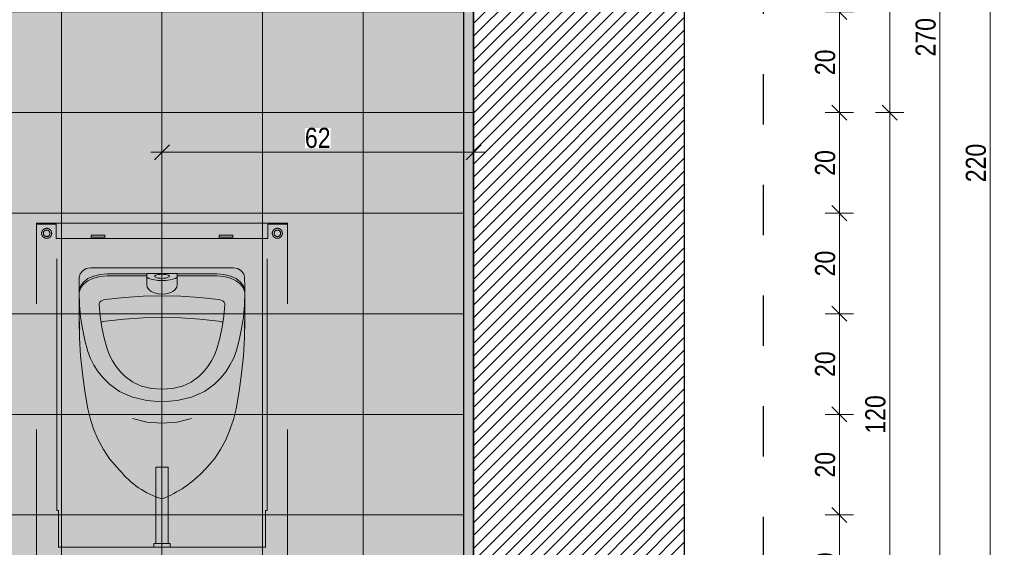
# Model space of a CAD drawing. Header units: millimetres. Extents: x -19885 to 4386, y -353 to 3827.
# Tile 54 of 59: x 2427 to 4386, y 736 to 1785. Entities that reach past the tile are written whole.
import ezdxf

# ---------------------------------------------------------------- set-up
doc = ezdxf.new("R2010")
doc.units = ezdxf.units.MM
doc.header["$MEASUREMENT"] = 0
for name, pattern in [('Dashed_line', [750, 500, -250]), ('Przerywana', [96, 48, -48]), ('Przerywana długa', [220, 100, -120]), ('Wipeout_Contour', [1000, 0, -1000])]:
    doc.linetypes.add(name, pattern=pattern)
for name, color, linetype, lineweight in [('0_Nr_pióra__1', 7, 'Continuous', 13), ('0_Nr_pióra__101', 252, 'Continuous', 5), ('0_Nr_pióra__21', 7, 'Continuous', 25), ('0_Nr_pióra__41', 7, 'Continuous', 15), ('0_Nr_pióra__98', 154, 'Continuous', 13), ('KR_INW_Nr_pióra__101', 252, 'Continuous', 5), ('KR_INW_Nr_pióra__21', 7, 'Continuous', 25), ('PRZEBUDOWA_W_KAN_Nr_pióra__1', 7, 'Continuous', 13)]:
    doc.layers.add(name, color=color, linetype=linetype, lineweight=lineweight)
for name, color, linetype, lineweight, true_color in [('0_Nr_pióra__102', 7, 'Continuous', 5, 0xcccccc), ('0_Nr_pióra__181', 7, 'Continuous', 0, 0xe8e8e8), ('0_Nr_pióra__61', 7, 'Continuous', 13, 0x6a6a6a), ('KR_INW_Nr_pióra__28', 7, 'Continuous', 25, 0xa80f02), ('PRZBUDOWA_W_KAN_OPIS_Nr_pióra__20', 7, 'Continuous', 13, 0xb00000), ('PRZEBUDOWA_NISKIE_GK_Nr_pióra__87', 7, 'Continuous', 13, 0x6a6a6a)]:
    doc.layers.add(name, color=color, linetype=linetype, lineweight=lineweight, true_color=true_color)
doc.layers.add('PRZBUDOWA_W_KAN_OPIS', color=7, linetype='Continuous')
doc.styles.add('GENERATED_STYLE_2', font='txt')
doc.dimstyles.new('GENERATED_STYLE__1', dxfattribs={"dimtxt": 40, "dimasz": 28.5, "dimexe": 0.18, "dimexo": 0, "dimgap": 0.09, "dimtad": 1, "dimdec": 0, "dimlfac": 0.1, "dimzin": 0, "dimdsep": 46, "dimtxsty": 'GENERATED_STYLE_2', "dimblk": 'ARROWHEAD_6', "dimblk1": 'ARROWHEAD_6', "dimblk2": 'ARROWHEAD_6', "dimcen": 0.09, "dimclrd": 256, "dimclre": 256, "dimclrt": 256, "dimadec": 1, "dimazin": 0, "dimtfac": 1, "dimtdec": 4, "dimtmove": 0, "dimatfit": 3, "dimfxl": 0, "dimtolj": 1, "dimtzin": 0, "dimarcsym": 0})
doc.dimstyles.new('GENERATED_STYLE__2', dxfattribs={"dimtxt": 40, "dimasz": 28.5, "dimexe": 0.18, "dimexo": 0, "dimgap": 0.09, "dimtad": 1, "dimtih": 1, "dimtoh": 1, "dimdec": 0, "dimlfac": 0.1, "dimzin": 0, "dimdsep": 46, "dimtxsty": 'GENERATED_STYLE_2', "dimblk": 'ARROWHEAD_6', "dimblk1": 'ARROWHEAD_6', "dimblk2": 'ARROWHEAD_6', "dimcen": 0.09, "dimclrd": 256, "dimclre": 256, "dimclrt": 256, "dimadec": 1, "dimazin": 0, "dimtfac": 1, "dimtdec": 4, "dimtmove": 0, "dimatfit": 3, "dimfxl": 0, "dimtolj": 1, "dimtzin": 0, "dimarcsym": 0})

# ---------------------------------------------------------------- blocks, each defined once
blk = doc.blocks.new('*D18')
at = {"layer": 'PRZBUDOWA_W_KAN_OPIS_Nr_pióra__20', "linetype": 'Continuous'}
for p, q in [((4143.1, 1615), (4173.1, 1585)), ((4186.2, 1600), (4129.9, 1600)), ((4158.1, 400), (4158.1, 1600)), ((4143.1, 415), (4173.1, 385)), ((4186.2, 400), (4129.9, 400))]:
    blk.add_line(p, q, dxfattribs=at)
at = {"color": 254, "linetype": 'Wipeout_Contour', "lineweight": 0, "ltscale": 16998.295644}
blk.add_wipeout([(4150.1, 961.6), (4150.1, 1038.4), (4110.1, 1038.4), (4110.1, 961.6)], dxfattribs=at).dxf.layer = 'PRZBUDOWA_W_KAN_OPIS'
at = {"layer": 'PRZBUDOWA_W_KAN_OPIS_Nr_pióra__20', "insert": (4150.1, 961.6), "char_height": 40, "attachment_point": 7, "rotation": 90, "style": 'GENERATED_STYLE_2'}
blk.add_mtext('\\A1;{\\fArial Narrow|b0|i0|c238|p34;120}', dxfattribs=at)
blk = doc.blocks.new('ARROWHEAD_6')
at = {"color": 0, "linetype": 'Continuous', "lineweight": 0}
for p, q in [((0, 0), (-1, 0)), ((-0.5, -0.5), (0.5, 0.5))]:
    blk.add_line(p, q, dxfattribs=at)
blk = doc.blocks.new('*D19')
at = {"layer": 'PRZBUDOWA_W_KAN_OPIS_Nr_pióra__20', "linetype": 'Continuous'}
for p, q in [((4143.1, 2415), (4173.1, 2385)), ((4186.2, 2400), (4129.9, 2400)), ((4158.1, 1600), (4158.1, 2400)), ((4143.1, 1615), (4173.1, 1585)), ((4186.2, 1600), (4129.9, 1600))]:
    blk.add_line(p, q, dxfattribs=at)
at = {"color": 254, "linetype": 'Wipeout_Contour', "lineweight": 0, "ltscale": 18355.62722}
blk.add_wipeout([(4150.1, 1974.4), (4150.1, 2025.6), (4110.1, 2025.6), (4110.1, 1974.4)], dxfattribs=at).dxf.layer = 'PRZBUDOWA_W_KAN_OPIS'
at = {"layer": 'PRZBUDOWA_W_KAN_OPIS_Nr_pióra__20', "insert": (4150.1, 1974.4), "char_height": 40, "attachment_point": 7, "rotation": 90, "style": 'GENERATED_STYLE_2'}
blk.add_mtext('\\A1;{\\fArial Narrow|b0|i0|c238|p34;80}', dxfattribs=at)
blk = doc.blocks.new('*D24')
at = {"layer": 'PRZBUDOWA_W_KAN_OPIS_Nr_pióra__20', "linetype": 'Continuous'}
for p, q in [((4043.1, 815), (4073.1, 785)), ((4086.2, 800), (4029.9, 800)), ((4058.1, 600), (4058.1, 800)), ((4043.1, 615), (4073.1, 585)), ((4086.2, 600), (4029.9, 600)), ((4058.1, 400), (4058.1, 600))]:
    blk.add_line(p, q, dxfattribs=at)
at = {"color": 254, "linetype": 'Wipeout_Contour', "lineweight": 0, "ltscale": 16361.957313}
blk.add_wipeout([(4050.1, 674.4), (4050.1, 725.6), (4010.1, 725.6), (4010.1, 674.4)], dxfattribs=at).dxf.layer = 'PRZBUDOWA_W_KAN_OPIS'
at = {"layer": 'PRZBUDOWA_W_KAN_OPIS_Nr_pióra__20', "insert": (4050.1, 674.4), "char_height": 40, "attachment_point": 7, "rotation": 90, "style": 'GENERATED_STYLE_2'}
blk.add_mtext('\\A1;{\\fArial Narrow|b0|i0|c238|p34;20}', dxfattribs=at)
blk = doc.blocks.new('*D25')
at = {"layer": 'PRZBUDOWA_W_KAN_OPIS_Nr_pióra__20', "linetype": 'Continuous'}
for p, q in [((4086.2, 1000), (4029.9, 1000)), ((4043.1, 1015), (4073.1, 985)), ((4058.1, 800), (4058.1, 1000)), ((4043.1, 815), (4073.1, 785)), ((4086.2, 800), (4029.9, 800))]:
    blk.add_line(p, q, dxfattribs=at)
at = {"color": 254, "linetype": 'Wipeout_Contour', "lineweight": 0, "ltscale": 16517.673579}
blk.add_wipeout([(4050.1, 874.4), (4050.1, 925.6), (4010.1, 925.6), (4010.1, 874.4)], dxfattribs=at).dxf.layer = 'PRZBUDOWA_W_KAN_OPIS'
at = {"layer": 'PRZBUDOWA_W_KAN_OPIS_Nr_pióra__20', "insert": (4050.1, 874.4), "char_height": 40, "attachment_point": 7, "rotation": 90, "style": 'GENERATED_STYLE_2'}
blk.add_mtext('\\A1;{\\fArial Narrow|b0|i0|c238|p34;20}', dxfattribs=at)
blk = doc.blocks.new('*D26')
at = {"layer": 'PRZBUDOWA_W_KAN_OPIS_Nr_pióra__20', "linetype": 'Continuous'}
for p, q in [((4043.1, 1215), (4073.1, 1185)), ((4086.2, 1200), (4029.9, 1200)), ((4058.1, 1000), (4058.1, 1200)), ((4086.2, 1000), (4029.9, 1000)), ((4043.1, 1015), (4073.1, 985))]:
    blk.add_line(p, q, dxfattribs=at)
at = {"color": 254, "linetype": 'Wipeout_Contour', "lineweight": 0, "ltscale": 16710.278906}
blk.add_wipeout([(4050.1, 1074.4), (4050.1, 1125.6), (4010.1, 1125.6), (4010.1, 1074.4)], dxfattribs=at).dxf.layer = 'PRZBUDOWA_W_KAN_OPIS'
at = {"layer": 'PRZBUDOWA_W_KAN_OPIS_Nr_pióra__20', "insert": (4050.1, 1074.4), "char_height": 40, "attachment_point": 7, "rotation": 90, "style": 'GENERATED_STYLE_2'}
blk.add_mtext('\\A1;{\\fArial Narrow|b0|i0|c238|p34;20}', dxfattribs=at)
blk = doc.blocks.new('*D27')
at = {"layer": 'PRZBUDOWA_W_KAN_OPIS_Nr_pióra__20', "linetype": 'Continuous'}
for p, q in [((4043.1, 1415), (4073.1, 1385)), ((4086.2, 1400), (4029.9, 1400)), ((4058.1, 1200), (4058.1, 1400)), ((4043.1, 1215), (4073.1, 1185)), ((4086.2, 1200), (4029.9, 1200))]:
    blk.add_line(p, q, dxfattribs=at)
at = {"color": 254, "linetype": 'Wipeout_Contour', "lineweight": 0, "ltscale": 16938.515031}
blk.add_wipeout([(4050.1, 1274.4), (4050.1, 1325.6), (4010.1, 1325.6), (4010.1, 1274.4)], dxfattribs=at).dxf.layer = 'PRZBUDOWA_W_KAN_OPIS'
at = {"layer": 'PRZBUDOWA_W_KAN_OPIS_Nr_pióra__20', "insert": (4050.1, 1274.4), "char_height": 40, "attachment_point": 7, "rotation": 90, "style": 'GENERATED_STYLE_2'}
blk.add_mtext('\\A1;{\\fArial Narrow|b0|i0|c238|p34;20}', dxfattribs=at)
blk = doc.blocks.new('*D28')
at = {"layer": 'PRZBUDOWA_W_KAN_OPIS_Nr_pióra__20', "linetype": 'Continuous'}
for p, q in [((4043.1, 1615), (4073.1, 1585)), ((4086.2, 1600), (4029.9, 1600)), ((4058.1, 1400), (4058.1, 1600)), ((4043.1, 1415), (4073.1, 1385)), ((4086.2, 1400), (4029.9, 1400))]:
    blk.add_line(p, q, dxfattribs=at)
at = {"color": 254, "linetype": 'Wipeout_Contour', "lineweight": 0, "ltscale": 17200.963753}
blk.add_wipeout([(4050.1, 1474.4), (4050.1, 1525.6), (4010.1, 1525.6), (4010.1, 1474.4)], dxfattribs=at).dxf.layer = 'PRZBUDOWA_W_KAN_OPIS'
at = {"layer": 'PRZBUDOWA_W_KAN_OPIS_Nr_pióra__20', "insert": (4050.1, 1474.4), "char_height": 40, "attachment_point": 7, "rotation": 90, "style": 'GENERATED_STYLE_2'}
blk.add_mtext('\\A1;{\\fArial Narrow|b0|i0|c238|p34;20}', dxfattribs=at)
blk = doc.blocks.new('*D29')
at = {"layer": 'PRZBUDOWA_W_KAN_OPIS_Nr_pióra__20', "linetype": 'Continuous'}
for p, q in [((4043.1, 1815), (4073.1, 1785)), ((4086.2, 1800), (4029.9, 1800)), ((4058.1, 1600), (4058.1, 1800)), ((4043.1, 1615), (4073.1, 1585)), ((4086.2, 1600), (4029.9, 1600))]:
    blk.add_line(p, q, dxfattribs=at)
at = {"color": 254, "linetype": 'Wipeout_Contour', "lineweight": 0, "ltscale": 17496.085596}
blk.add_wipeout([(4050.1, 1674.4), (4050.1, 1725.6), (4010.1, 1725.6), (4010.1, 1674.4)], dxfattribs=at).dxf.layer = 'PRZBUDOWA_W_KAN_OPIS'
at = {"layer": 'PRZBUDOWA_W_KAN_OPIS_Nr_pióra__20', "insert": (4050.1, 1674.4), "char_height": 40, "attachment_point": 7, "rotation": 90, "style": 'GENERATED_STYLE_2'}
blk.add_mtext('\\A1;{\\fArial Narrow|b0|i0|c238|p34;20}', dxfattribs=at)
blk = doc.blocks.new('*D36')
at = {"layer": 'PRZBUDOWA_W_KAN_OPIS_Nr_pióra__20', "linetype": 'Continuous'}
for p, q in [((4258.1, 3100), (4258.1, 3122.5)), ((4286.2, 3100), (4229.9, 3100)), ((4273.1, 3085), (4243.1, 3115)), ((4258.1, 400), (4258.1, 3100)), ((4243.1, 415), (4273.1, 385)), ((4286.2, 400), (4229.9, 400)), ((4258.1, 377.5), (4258.1, 400))]:
    blk.add_line(p, q, dxfattribs=at)
at = {"color": 254, "linetype": 'Wipeout_Contour', "lineweight": 0, "ltscale": 18311.652079}
blk.add_wipeout([(4250.1, 1711.6), (4250.1, 1788.4), (4210.1, 1788.4), (4210.1, 1711.6)], dxfattribs=at).dxf.layer = 'PRZBUDOWA_W_KAN_OPIS'
at = {"layer": 'PRZBUDOWA_W_KAN_OPIS_Nr_pióra__20', "insert": (4250.1, 1711.6), "char_height": 40, "attachment_point": 7, "rotation": 90, "style": 'GENERATED_STYLE_2'}
blk.add_mtext('\\A1;{\\fArial Narrow|b0|i0|c238|p34;270}', dxfattribs=at)
blk = doc.blocks.new('*D51')
at = {"layer": 'PRZBUDOWA_W_KAN_OPIS_Nr_pióra__20', "linetype": 'Continuous'}
for p, q in [((2710.1, 1493.1), (2710.1, 1549.3)), ((3330.1, 1493.1), (3330.1, 1549.3)), ((2725.1, 1536.2), (2695.1, 1506.2)), ((3315.1, 1506.2), (3345.1, 1536.2)), ((2687.6, 1521.2), (2710.1, 1521.2)), ((2710.1, 1521.2), (3330.1, 1521.2)), ((3330.1, 1521.2), (3352.6, 1521.2))]:
    blk.add_line(p, q, dxfattribs=at)
at = {"color": 254, "linetype": 'Wipeout_Contour', "lineweight": 0, "ltscale": 13577.276458}
blk.add_wipeout([(2994.5, 1529.2), (3045.7, 1529.2), (3045.7, 1569.2), (2994.5, 1569.2)], dxfattribs=at).dxf.layer = 'PRZBUDOWA_W_KAN_OPIS'
at = {"layer": 'PRZBUDOWA_W_KAN_OPIS_Nr_pióra__20', "insert": (2994.5, 1529.2), "char_height": 40, "attachment_point": 7, "style": 'GENERATED_STYLE_2'}
blk.add_mtext('\\A1;{\\fArial Narrow|b0|i0|c238|p34;62}', dxfattribs=at)
blk = doc.blocks.new('*D52')
at = {"layer": 'PRZBUDOWA_W_KAN_OPIS_Nr_pióra__20', "linetype": 'Continuous'}
for p, q in [((4343.1, 2615), (4373.1, 2585)), ((4386.2, 2600), (4329.9, 2600)), ((4358.1, 400), (4358.1, 2600)), ((4343.1, 415), (4373.1, 385)), ((4386.2, 400), (4329.9, 400)), ((4358.1, 377.5), (4358.1, 400))]:
    blk.add_line(p, q, dxfattribs=at)
at = {"color": 254, "linetype": 'Wipeout_Contour', "lineweight": 0, "ltscale": 18330.671999}
blk.add_wipeout([(4350.1, 1461.6), (4350.1, 1538.4), (4310.1, 1538.4), (4310.1, 1461.6)], dxfattribs=at).dxf.layer = 'PRZBUDOWA_W_KAN_OPIS'
at = {"layer": 'PRZBUDOWA_W_KAN_OPIS_Nr_pióra__20', "insert": (4350.1, 1461.6), "char_height": 40, "attachment_point": 7, "rotation": 90, "style": 'GENERATED_STYLE_2'}
blk.add_mtext('\\A1;{\\fArial Narrow|b0|i0|c238|p34;220}', dxfattribs=at)
blk = doc.blocks.new('*D64')
at = {"layer": 'PRZBUDOWA_W_KAN_OPIS_Nr_pióra__20', "linetype": 'Continuous'}
for p, q in [((3125.1, -114.8), (3095.1, -144.8)), ((3110.1, -158), (3110.1, -101.7)), ((3295.1, -144.8), (3325.1, -114.8)), ((3310.1, -158), (3310.1, -101.7)), ((3110.1, -129.8), (3310.1, -129.8)), ((3310.1, -129.8), (3332.6, -129.8))]:
    blk.add_line(p, q, dxfattribs=at)
at = {"color": 254, "linetype": 'Wipeout_Contour', "lineweight": 0, "ltscale": 12847.120199}
blk.add_wipeout([(3184.5, -121.8), (3235.7, -121.8), (3235.7, -81.8), (3184.5, -81.8)], dxfattribs=at).dxf.layer = 'PRZBUDOWA_W_KAN_OPIS'
at = {"layer": 'PRZBUDOWA_W_KAN_OPIS_Nr_pióra__20', "insert": (3184.5, -121.8), "char_height": 40, "attachment_point": 7, "style": 'GENERATED_STYLE_2'}
blk.add_mtext('\\A1;{\\fArial Narrow|b0|i0|c238|p34;20}', dxfattribs=at)
blk = doc.blocks.new('*D65')
at = {"layer": 'PRZBUDOWA_W_KAN_OPIS_Nr_pióra__20', "linetype": 'Continuous'}
for p, q in [((1125.1, -214.8), (1095.1, -244.8)), ((1110.1, -258), (1110.1, -201.7)), ((3295.1, -244.8), (3325.1, -214.8)), ((3310.1, -258), (3310.1, -201.7)), ((1087.6, -229.8), (1110.1, -229.8)), ((1110.1, -229.8), (3310.1, -229.8)), ((3310.1, -229.8), (3332.6, -229.8))]:
    blk.add_line(p, q, dxfattribs=at)
at = {"color": 254, "linetype": 'Wipeout_Contour', "lineweight": 0, "ltscale": 8877.571601}
blk.add_wipeout([(2171.7, -221.8), (2248.5, -221.8), (2248.5, -181.8), (2171.7, -181.8)], dxfattribs=at).dxf.layer = 'PRZBUDOWA_W_KAN_OPIS'
at = {"layer": 'PRZBUDOWA_W_KAN_OPIS_Nr_pióra__20', "insert": (2171.7, -221.8), "char_height": 40, "attachment_point": 7, "style": 'GENERATED_STYLE_2'}
blk.add_mtext('\\A1;{\\fArial Narrow|b0|i0|c238|p34;220}', dxfattribs=at)

msp = doc.modelspace()

# ---------------------------------------------------------------- hatches: boundary and pattern name
at = {"layer": '0_Nr_pióra__102', "linetype": 'Continuous', "lineweight": 0, "true_color": 0x333333}
for points in [[(2310.1, 1600), (2510.1, 1600), (2510.1, 1400), (2310.1, 1400)], [(2510.1, 1600), (2710.1, 1600), (2710.1, 1400), (2510.1, 1400)], [(2710.1, 1600), (2910.1, 1600), (2910.1, 1400), (2710.1, 1400)], [(2910.1, 1600), (3110.1, 1600), (3110.1, 1400), (2910.1, 1400)], [(3110.1, 1600), (3310.1, 1600), (3310.1, 1400), (3110.1, 1400)], [(2310.1, 1400), (2510.1, 1400), (2510.1, 1200), (2310.1, 1200)], [(2510.1, 1400), (2710.1, 1400), (2710.1, 1200), (2510.1, 1200)], [(2710.1, 1400), (2910.1, 1400), (2910.1, 1200), (2710.1, 1200)], [(2910.1, 1400), (3110.1, 1400), (3110.1, 1200), (2910.1, 1200)], [(3110.1, 1400), (3310.1, 1400), (3310.1, 1200), (3110.1, 1200)], [(2310.1, 1200), (2510.1, 1200), (2510.1, 1000), (2310.1, 1000)], [(2510.1, 1200), (2710.1, 1200), (2710.1, 1000), (2510.1, 1000)], [(2710.1, 1200), (2910.1, 1200), (2910.1, 1000), (2710.1, 1000)], [(2910.1, 1200), (3110.1, 1200), (3110.1, 1000), (2910.1, 1000)], [(3110.1, 1200), (3310.1, 1200), (3310.1, 1000), (3110.1, 1000)], [(2310.1, 1000), (2510.1, 1000), (2510.1, 800), (2310.1, 800)], [(2510.1, 1000), (2710.1, 1000), (2710.1, 800), (2510.1, 800)], [(2710.1, 1000), (2910.1, 1000), (2910.1, 800), (2710.1, 800)], [(2910.1, 1000), (3110.1, 1000), (3110.1, 800), (2910.1, 800)], [(3110.1, 1000), (3310.1, 1000), (3310.1, 800), (3110.1, 800)], [(2310.1, 800), (2510.1, 800), (2510.1, 600), (2310.1, 600)], [(2510.1, 800), (2710.1, 800), (2710.1, 600), (2510.1, 600)], [(2710.1, 800), (2910.1, 800), (2910.1, 600), (2710.1, 600)], [(2910.1, 800), (3110.1, 800), (3110.1, 600), (2910.1, 600)], [(3110.1, 800), (3310.1, 800), (3310.1, 600), (3110.1, 600)]]:
    msp.add_hatch(color=250, dxfattribs=at).paths.add_polyline_path(points)
at = {"layer": '0_Nr_pióra__181', "linetype": 'Continuous', "lineweight": 0, "true_color": 0xf9f9f9}
for points in [[(2310.1, 1800), (2510.1, 1800), (2510.1, 1600), (2310.1, 1600)], [(2510.1, 1800), (2710.1, 1800), (2710.1, 1600), (2510.1, 1600)], [(2710.1, 1800), (2910.1, 1800), (2910.1, 1600), (2710.1, 1600)], [(2910.1, 1800), (3110.1, 1800), (3110.1, 1600), (2910.1, 1600)], [(3110.1, 1800), (3310.1, 1800), (3310.1, 1600), (3110.1, 1600)], [(2545.1, 1246.3), (2545.1, 1242), (2545.1, 1199.2), (2545.1, 1191.6), (2545.1, 1187.3), (2546, 1151.9), (2548.2, 1116.5), (2551.7, 1081.3), (2556.6, 1046.2), (2562.8, 1011.3), (2567.9, 990.1), (2574.8, 969.4), (2583.3, 949.4), (2593.6, 930.1), (2605.4, 911.8), (2625.8, 889.1, 0.150001), (2710.1, 831.8, 0.110977), (2794.4, 889.1), (2814.8, 911.8), (2826.6, 930.1), (2836.9, 949.4), (2845.4, 969.4), (2852.3, 990.1), (2857.4, 1011.3), (2863.6, 1046.2), (2868.5, 1081.3), (2872, 1116.5), (2874.2, 1151.9), (2875.1, 1187.3), (2875.1, 1191.6), (2875.1, 1199.2), (2875.1, 1242), (2875.1, 1246.3), (2875, 1253.1), (2874.6, 1272.7), (2873.5, 1276.6), (2872.7, 1279.5), (2867.9, 1285.7), (2860.7, 1289.9), (2852.3, 1291.4), (2567.9, 1291.4), (2559.5, 1289.9), (2552.4, 1285.7), (2547.5, 1279.5), (2546.7, 1276.6), (2545.6, 1272.7), (2545.2, 1253.1)]]:
    msp.add_hatch(color=7, dxfattribs=at).paths.add_polyline_path(points)
at = {"layer": '0_Nr_pióra__41', "linetype": 'Continuous', "lineweight": 13}
msp.add_hatch(color=9, dxfattribs=at).paths.add_polyline_path([(3330.1, 2600), (3310.1, 2600), (3310.1, 400), (3330.1, 400)])
at = {"layer": 'KR_INW_Nr_pióra__101', "linetype": 'Continuous'}
h = msp.add_hatch(dxfattribs=at)
h.set_pattern_fill('Cegła_licówka', color=256, style=0, pattern_type=2)
h.set_pattern_definition([(45, (0, 0), (-12.72792, 12.72792), [])])
h.paths.add_polyline_path([(538.8, 0), (3677.1, 0), (3906.4, 0), (3906.4, 300), (3750.1, 300), (3750.1, 3100), (3906.4, 3100), (3906.4, 3400), (538.8, 3400), (538.8, 3100), (995, 3100), (1007.5, 3100), (1020, 3100), (1090, 3100), (1102.5, 3100), (1115, 3100), (3330.1, 3100), (3330.1, 300), (1115, 300), (1102.5, 300), (1090, 300), (1020, 300), (1007.5, 300), (995, 300), (538.8, 300)])

# ---------------------------------------------------------------- linework, layer by layer
at = {"layer": '0_Nr_pióra__1', "linetype": 'Continuous', "flags": 128}
for points in [[(2310.1, 1600), (2510.1, 1600), (2510.1, 1400), (2310.1, 1400)], [(2510.1, 1600), (2710.1, 1600), (2710.1, 1400), (2510.1, 1400)], [(2710.1, 1600), (2910.1, 1600), (2910.1, 1400), (2710.1, 1400)], [(2910.1, 1600), (3110.1, 1600), (3110.1, 1400), (2910.1, 1400)], [(3110.1, 1600), (3310.1, 1600), (3310.1, 1400), (3110.1, 1400)], [(2310.1, 1400), (2510.1, 1400), (2510.1, 1200), (2310.1, 1200)], [(2510.1, 1400), (2710.1, 1400), (2710.1, 1200), (2510.1, 1200)], [(2710.1, 1400), (2910.1, 1400), (2910.1, 1200), (2710.1, 1200)], [(2910.1, 1400), (3110.1, 1400), (3110.1, 1200), (2910.1, 1200)], [(3110.1, 1400), (3310.1, 1400), (3310.1, 1200), (3110.1, 1200)], [(2310.1, 1200), (2510.1, 1200), (2510.1, 1000), (2310.1, 1000)], [(2510.1, 1200), (2710.1, 1200), (2710.1, 1000), (2510.1, 1000)], [(2710.1, 1200), (2910.1, 1200), (2910.1, 1000), (2710.1, 1000)], [(2910.1, 1200), (3110.1, 1200), (3110.1, 1000), (2910.1, 1000)], [(3110.1, 1200), (3310.1, 1200), (3310.1, 1000), (3110.1, 1000)], [(2310.1, 1000), (2510.1, 1000), (2510.1, 800), (2310.1, 800)], [(2510.1, 1000), (2710.1, 1000), (2710.1, 800), (2510.1, 800)], [(2710.1, 1000), (2910.1, 1000), (2910.1, 800), (2710.1, 800)], [(2910.1, 1000), (3110.1, 1000), (3110.1, 800), (2910.1, 800)], [(3110.1, 1000), (3310.1, 1000), (3310.1, 800), (3110.1, 800)], [(2310.1, 800), (2510.1, 800), (2510.1, 600), (2310.1, 600)], [(2510.1, 800), (2710.1, 800), (2710.1, 600), (2510.1, 600)], [(2710.1, 800), (2910.1, 800), (2910.1, 600), (2710.1, 600)], [(2910.1, 800), (3110.1, 800), (3110.1, 600), (2910.1, 600)], [(3110.1, 800), (3310.1, 800), (3310.1, 600), (3110.1, 600)]]:
    msp.add_lwpolyline(points, close=True, dxfattribs=at)
at = {"layer": '0_Nr_pióra__101', "linetype": 'Continuous', "flags": 128}
for points in [[(2310.1, 1800), (2510.1, 1800), (2510.1, 1600), (2310.1, 1600)], [(2510.1, 1800), (2710.1, 1800), (2710.1, 1600), (2510.1, 1600)], [(2710.1, 1800), (2910.1, 1800), (2910.1, 1600), (2710.1, 1600)], [(2910.1, 1800), (3110.1, 1800), (3110.1, 1600), (2910.1, 1600)], [(3110.1, 1800), (3310.1, 1800), (3310.1, 1600), (3110.1, 1600)]]:
    msp.add_lwpolyline(points, close=True, dxfattribs=at)
at = {"layer": '0_Nr_pióra__21', "linetype": 'Continuous', "flags": 128}
msp.add_lwpolyline([(3330.1, 2600), (3310.1, 2600), (3310.1, 400), (3330.1, 400)], close=True, dxfattribs=at)
at = {"layer": '0_Nr_pióra__61', "linetype": 'Dashed_line'}
for p, q in [((2460.6, 1380), (2959.6, 1380)), ((2460.6, 1380), (2460.6, 1378)), ((2460.6, 1378), (2499.6, 1378)), ((2460.6, 470), (2460.6, 1378)), ((2497.1, 1378), (2464.1, 1378)), ((2499.6, 1378), (2499.6, 1350)), ((2920.6, 1378), (2959.6, 1378)), ((2920.6, 1350), (2920.6, 1378)), ((2923.1, 1378), (2956.1, 1378)), ((2959.6, 1378), (2959.6, 1380)), ((2959.6, 470), (2959.6, 1378)), ((2569.1, 1350), (2569.1, 1356.1)), ((2569.1, 1356.1), (2596.1, 1356.1)), ((2569.1, 1352), (2596.1, 1352)), ((2596.1, 1356.1), (2596.1, 1350)), ((2824.1, 1350), (2824.1, 1356.1)), ((2824.1, 1356.1), (2851.1, 1356.1)), ((2824.1, 1352), (2851.1, 1352)), ((2851.1, 1356.1), (2851.1, 1350)), ((2499.6, 1350), (2569.1, 1350)), ((2500.6, 809), (2500.6, 1350)), ((2596.1, 1350), (2569.1, 1350)), ((2596.1, 1350), (2824.1, 1350)), ((2851.1, 1350), (2824.1, 1350)), ((2851.1, 1350), (2920.6, 1350)), ((2919.6, 809), (2919.6, 1350)), ((2697.6, 895), (2701.6, 895)), ((2697.6, 743), (2697.6, 895)), ((2718.6, 895), (2701.6, 895)), ((2718.6, 895), (2722.6, 895)), ((2722.6, 743), (2722.6, 895)), ((2504.1, 809), (2500.6, 809)), ((2504.1, 809), (2504.1, 735.5)), ((2919.6, 809), (2916.1, 809)), ((2916.1, 735.5), (2916.1, 809)), ((2916.1, 736), (2504.1, 736)), ((2694.1, 743), (2699.1, 743)), ((2694.1, 743), (2694.1, 736)), ((2721.1, 743), (2699.1, 743)), ((2721.1, 743), (2726.1, 743)), ((2726.1, 736), (2726.1, 743))]:
    msp.add_line(p, q, dxfattribs=at)
for centre, radius in [((2480.6, 1360), 10), ((2480.6, 1360), 6.5), ((2939.6, 1360), 10), ((2939.6, 1360), 6.5)]:
    msp.add_circle(centre, radius, dxfattribs=at)
at = {"layer": '0_Nr_pióra__98', "linetype": 'Przerywana'}
msp.add_line((2710.1, 1726.6), (2710.1, 162), dxfattribs=at)
at = {"layer": 'KR_INW_Nr_pióra__21', "linetype": 'Continuous', "flags": 128}
for points in [[(538.8, 0), (3677.1, 0), (3906.4, 0), (3906.4, 300), (3750.1, 300), (3750.1, 3100), (3906.4, 3100), (3906.4, 3400), (538.8, 3400)], [(1020, 3100), (1090, 3100), (1102.5, 3100), (1115, 3100), (3330.1, 3100), (3330.1, 300), (1115, 300), (1102.5, 300), (1090, 300), (1020, 300)]]:
    msp.add_lwpolyline(points, dxfattribs=at)
at = {"layer": 'KR_INW_Nr_pióra__28', "linetype": 'Przerywana długa'}
msp.add_line((3906.4, 3656.4), (3906.4, -257.6), dxfattribs=at)
at = {"layer": 'PRZEBUDOWA_NISKIE_GK_Nr_pióra__87', "linetype": 'Continuous'}
msp.add_line((1134, 1600), (3330.1, 1600), dxfattribs=at)
at = {"layer": 'PRZEBUDOWA_W_KAN_Nr_pióra__1', "linetype": 'Continuous'}
for p, q in [((2545.6, 1272.7), (2546.7, 1276.6)), ((2546.7, 1276.6), (2547.5, 1279.5)), ((2547.5, 1279.5), (2552.4, 1285.7)), ((2552.4, 1285.7), (2559.5, 1289.9)), ((2559.5, 1289.9), (2567.9, 1291.4)), ((2573.9, 1275.1), (2562.6, 1269.9)), ((2567.9, 1291.4), (2852.3, 1291.4)), ((2586.9, 1278.4), (2573.9, 1275.1)), ((2586.9, 1274.1), (2573.9, 1270.8)), ((2600.8, 1279.5), (2586.9, 1278.4)), ((2600.8, 1275.2), (2586.9, 1274.1)), ((2679.7, 1279.5), (2600.8, 1279.5)), ((2679.7, 1275.2), (2600.8, 1275.2)), ((2679.7, 1280.2), (2679.7, 1274.5)), ((2740.6, 1280.2), (2679.7, 1280.2)), ((2679.7, 1258.2), (2679.7, 1274.5)), ((2679.7, 1274.5), (2680.7, 1272.3)), ((2695.3, 1274.5), (2695.9, 1275.6)), ((2695.9, 1273.4), (2695.3, 1274.5)), ((2695.9, 1275.6), (2697.3, 1276.5)), ((2697.3, 1276.5), (2699.7, 1277.4)), ((2699.7, 1277.4), (2702.7, 1278)), ((2702.7, 1278), (2706.3, 1278.4)), ((2706.3, 1278.4), (2710.1, 1278.6)), ((2710.1, 1278.6), (2714, 1278.4)), ((2714, 1278.4), (2717.5, 1278)), ((2717.5, 1278), (2720.6, 1277.4)), ((2720.6, 1277.4), (2723, 1276.5)), ((2723, 1276.5), (2724.4, 1275.6)), ((2724.4, 1275.6), (2724.9, 1274.5)), ((2724.9, 1274.5), (2724.4, 1273.4)), ((2739.5, 1272.3), (2740.6, 1274.5)), ((2740.6, 1274.5), (2740.6, 1280.2)), ((2819.5, 1279.5), (2740.6, 1279.5)), ((2819.5, 1275.2), (2740.6, 1275.2)), ((2740.6, 1258.2), (2740.6, 1274.5)), ((2833.3, 1278.3), (2819.5, 1279.5)), ((2833.3, 1274.1), (2819.5, 1275.2)), ((2846.4, 1275.1), (2833.3, 1278.3)), ((2846.4, 1270.8), (2833.3, 1274.1)), ((2857.7, 1269.9), (2846.4, 1275.1)), ((2852.3, 1291.4), (2860.7, 1289.9)), ((2860.7, 1289.9), (2867.9, 1285.7)), ((2867.9, 1285.7), (2872.7, 1279.5)), ((2872.7, 1279.5), (2873.5, 1276.6)), ((2873.5, 1276.6), (2874.6, 1272.7)), ((2547.7, 1255), (2545.1, 1246.3)), ((2545.2, 1253.1), (2545.6, 1272.7)), ((2553.7, 1263), (2547.7, 1255)), ((2553.7, 1258.7), (2547.7, 1250.7)), ((2562.6, 1269.9), (2553.7, 1263)), ((2562.6, 1265.6), (2553.7, 1258.7)), ((2573.9, 1270.8), (2562.6, 1265.6)), ((2680.7, 1253.2), (2679.7, 1258.2)), ((2680.7, 1272.3), (2683.8, 1270.3)), ((2683.8, 1270.3), (2688.6, 1268.6)), ((2688.6, 1268.6), (2694.9, 1267.2)), ((2694.9, 1267.2), (2702.3, 1266.4)), ((2697.3, 1272.5), (2695.9, 1273.4)), ((2699.7, 1271.6), (2697.3, 1272.5)), ((2702.7, 1271), (2699.7, 1271.6)), ((2702.3, 1266.4), (2710.1, 1266.1)), ((2706.3, 1270.6), (2702.7, 1271)), ((2710.1, 1270.4), (2706.3, 1270.6)), ((2714, 1270.6), (2710.1, 1270.4)), ((2710.1, 1266.1), (2718, 1266.4)), ((2717.5, 1271), (2714, 1270.6)), ((2720.6, 1271.6), (2717.5, 1271)), ((2718, 1266.4), (2725.4, 1267.2)), ((2723, 1272.5), (2720.6, 1271.6)), ((2724.4, 1273.4), (2723, 1272.5)), ((2725.4, 1267.2), (2731.7, 1268.6)), ((2731.7, 1268.6), (2736.5, 1270.3)), ((2736.5, 1270.3), (2739.5, 1272.3)), ((2740.6, 1258.2), (2739.5, 1253.2)), ((2857.7, 1265.6), (2846.4, 1270.8)), ((2866.6, 1263), (2857.7, 1269.9)), ((2866.6, 1258.7), (2857.7, 1265.6)), ((2872.5, 1255), (2866.6, 1263)), ((2872.5, 1250.7), (2866.6, 1258.7)), ((2875.1, 1246.3), (2872.5, 1255)), ((2874.6, 1272.7), (2875, 1253.1)), ((2545.1, 1246.3), (2545.2, 1253.1)), ((2547.7, 1250.7), (2545.1, 1242)), ((2545.1, 1242), (2545.1, 1246.3)), ((2546, 1217.5), (2545.1, 1242)), ((2545.1, 1199.2), (2545.1, 1242)), ((2672.4, 1234.8), (2634.8, 1232.4)), ((2710.1, 1235.5), (2672.4, 1234.8)), ((2683.8, 1248.5), (2680.7, 1253.2)), ((2688.6, 1244.5), (2683.8, 1248.5)), ((2694.9, 1241.5), (2688.6, 1244.5)), ((2702.3, 1239.5), (2694.9, 1241.5)), ((2710.1, 1238.9), (2702.3, 1239.5)), ((2718, 1239.5), (2710.1, 1238.9)), ((2747.8, 1234.8), (2710.1, 1235.5)), ((2725.4, 1241.5), (2718, 1239.5)), ((2731.7, 1244.5), (2725.4, 1241.5)), ((2736.5, 1248.5), (2731.7, 1244.5)), ((2739.5, 1253.2), (2736.5, 1248.5)), ((2785.4, 1232.4), (2747.8, 1234.8)), ((2875.1, 1242), (2872.5, 1250.7)), ((2875.1, 1242), (2874.2, 1217.5)), ((2875, 1253.1), (2875.1, 1246.3)), ((2875.1, 1242), (2875.1, 1246.3)), ((2875.1, 1199.2), (2875.1, 1242)), ((2547.4, 1201), (2546, 1217.5)), ((2585.3, 1220.7), (2585, 1218.4)), ((2585, 1218.4), (2586.4, 1202.5)), ((2586.5, 1222.9), (2585.3, 1220.7)), ((2588.4, 1224.9), (2586.5, 1222.9)), ((2591, 1226.5), (2588.4, 1224.9)), ((2594.1, 1227.7), (2591, 1226.5)), ((2597.6, 1228.5), (2594.1, 1227.7)), ((2634.8, 1232.4), (2597.6, 1228.5)), ((2822.6, 1228.5), (2785.4, 1232.4)), ((2826.1, 1227.7), (2822.6, 1228.5)), ((2829.2, 1226.5), (2826.1, 1227.7)), ((2831.8, 1224.9), (2829.2, 1226.5)), ((2833.7, 1222.9), (2831.8, 1224.9)), ((2834.9, 1220.7), (2833.7, 1222.9)), ((2833.8, 1202.5), (2835.2, 1218.4)), ((2835.2, 1218.4), (2834.9, 1220.7)), ((2874.2, 1217.5), (2872.8, 1201)), ((2545.1, 1191.6), (2545.1, 1199.2)), ((2548.2, 1193.5), (2547.4, 1201)), ((2586.4, 1202.5), (2587.1, 1195.4)), ((2587.1, 1195.4), (2590.5, 1173.4)), ((2829.7, 1173.4), (2833.1, 1195.4)), ((2833.1, 1195.4), (2833.8, 1202.5)), ((2872.8, 1201), (2872, 1193.5)), ((2875.1, 1191.6), (2875.1, 1199.2)), ((2545.1, 1187.3), (2545.1, 1191.6)), ((2546, 1151.9), (2545.1, 1187.3)), ((2545.4, 1190.6), (2545.8, 1179.1)), ((2545.8, 1179.1), (2546, 1174.5)), ((2551.7, 1170.5), (2548.2, 1193.5)), ((2591, 1183.7), (2589.1, 1182.5)), ((2594.1, 1184.9), (2591, 1183.7)), ((2597.6, 1185.6), (2594.1, 1184.9)), ((2634.8, 1189.6), (2597.6, 1185.6)), ((2672.4, 1191.9), (2634.8, 1189.6)), ((2710.1, 1192.7), (2672.4, 1191.9)), ((2747.8, 1191.9), (2710.1, 1192.7)), ((2785.4, 1189.6), (2747.8, 1191.9)), ((2822.6, 1185.6), (2785.4, 1189.6)), ((2826.1, 1184.9), (2822.6, 1185.6)), ((2829.2, 1183.7), (2826.1, 1184.9)), ((2831.1, 1182.5), (2829.2, 1183.7)), ((2872, 1193.5), (2868.5, 1170.5)), ((2875.1, 1187.3), (2874.2, 1151.9)), ((2874.2, 1174.5), (2874.4, 1179.1)), ((2874.4, 1179.1), (2874.8, 1190.6)), ((2875.1, 1187.3), (2875.1, 1191.6)), ((2546, 1174.5), (2546.3, 1170.9)), ((2556.6, 1147.7), (2551.7, 1170.5)), ((2590.5, 1173.4), (2595.2, 1151.5)), ((2825, 1151.5), (2829.7, 1173.4)), ((2868.5, 1170.5), (2863.6, 1147.7)), ((2874, 1171.6), (2874.2, 1174.5)), ((2548.2, 1116.5), (2546, 1151.9)), ((2562.8, 1125), (2556.6, 1147.7)), ((2595.2, 1151.5), (2601, 1130)), ((2819.2, 1130), (2825, 1151.5)), ((2863.6, 1147.7), (2857.4, 1125)), ((2874.2, 1151.9), (2872, 1116.5)), ((2567.9, 1111.3), (2562.8, 1125)), ((2601, 1130), (2605.5, 1117.9)), ((2605.5, 1117.9), (2611.4, 1106.4)), ((2808.8, 1106.4), (2814.7, 1117.9)), ((2814.7, 1117.9), (2819.2, 1130)), ((2857.4, 1125), (2852.3, 1111.3)), ((2551.7, 1081.3), (2548.2, 1116.5)), ((2574.8, 1097.8), (2567.9, 1111.3)), ((2583.3, 1084.8), (2574.8, 1097.8)), ((2611.4, 1106.4), (2618.7, 1095.2)), ((2801.5, 1095.2), (2808.8, 1106.4)), ((2845.4, 1097.8), (2836.9, 1084.8)), ((2852.3, 1111.3), (2845.4, 1097.8)), ((2872, 1116.5), (2868.5, 1081.3)), ((2556.6, 1046.2), (2551.7, 1081.3)), ((2593.6, 1072.3), (2583.3, 1084.8)), ((2618.7, 1095.2), (2627.5, 1084.5)), ((2627.5, 1084.5), (2636.8, 1075.2)), ((2783.5, 1075.2), (2792.7, 1084.5)), ((2792.7, 1084.5), (2801.5, 1095.2)), ((2836.9, 1084.8), (2826.6, 1072.3)), ((2868.5, 1081.3), (2863.6, 1046.2)), ((2605.4, 1060.3), (2593.6, 1072.3)), ((2625.8, 1045.6), (2605.4, 1060.3)), ((2636.8, 1075.2), (2652, 1064.2)), ((2652, 1064.2), (2669.5, 1056.4)), ((2750.7, 1056.4), (2768.2, 1064.2)), ((2768.2, 1064.2), (2783.5, 1075.2)), ((2814.8, 1060.3), (2794.4, 1045.6)), ((2826.6, 1072.3), (2814.8, 1060.3)), ((2562.8, 1011.3), (2556.6, 1046.2)), ((2651.1, 1034.4), (2625.8, 1045.6)), ((2669.5, 1056.4), (2689.2, 1051.6)), ((2689.2, 1051.6), (2710.1, 1050)), ((2710.1, 1050), (2731, 1051.6)), ((2731, 1051.6), (2750.7, 1056.4)), ((2794.4, 1045.6), (2769.1, 1034.4)), ((2863.6, 1046.2), (2857.4, 1011.3)), ((2679.7, 1027.4), (2651.1, 1034.4)), ((2710.1, 1025.1), (2679.7, 1027.4)), ((2740.5, 1027.4), (2710.1, 1025.1)), ((2769.1, 1034.4), (2740.5, 1027.4)), ((2567.9, 990.1), (2562.8, 1011.3)), ((2857.4, 1011.3), (2852.3, 990.1)), ((2574.8, 969.4), (2567.9, 990.1)), ((2651.1, 991.6), (2679.7, 984.6)), ((2651.1, 991.6), (2651.1, 991.6)), ((2679.7, 984.6), (2710.1, 982.3)), ((2710.1, 982.3), (2740.5, 984.6)), ((2740.5, 984.6), (2769.1, 991.6)), ((2852.3, 990.1), (2845.4, 969.4)), ((2583.3, 949.4), (2574.8, 969.4)), ((2845.4, 969.4), (2836.9, 949.4)), ((2593.6, 930.1), (2583.3, 949.4)), ((2836.9, 949.4), (2826.6, 930.1)), ((2605.4, 911.8), (2593.6, 930.1)), ((2826.6, 930.1), (2814.8, 911.8)), ((2625.8, 889.1), (2605.4, 911.8)), ((2814.8, 911.8), (2794.4, 889.1))]:
    msp.add_line(p, q, dxfattribs=at)
for centre, radius, start, end in [((2761.3, 997.8), 173.7, 218.7192, 252.8425), ((2624.7, 1048), 232.4, 291.554, 316.8843)]:
    msp.add_arc(centre, radius, start, end, dxfattribs=at)

# ---------------------------------------------------------------- next in the draw order: dimensions: what is measured, and where the dimension line sits
at = {"layer": 'PRZBUDOWA_W_KAN_OPIS', "color": 14, "linetype": 'Continuous', "lineweight": 13, "true_color": 0xb00000}
dim = msp.add_linear_dim(base=(4158.1, 1600), p1=(3310.1, 400), p2=(3330.1, 1600), angle=90, dimstyle='GENERATED_STYLE__1', dxfattribs=at)
dim.commit()
dim.dimension.update_dxf_attribs({"geometry": '*D18', "text_midpoint": (4130.1, 1007.1), "dimtype": 160, "text_rotation": 90})

# ---------------------------------------------------------------- next in the draw order: dimensions: what is measured, and where the dimension line sits
for base, p1, p2, picture, middle in [((4158.1, 2400), (3330.1, 1600), (3287, 2400), '*D19', (4130.1, 2004.8)), ((4058.1, 800), (3136.9, 600), (3178.6, 800), '*D24', (4030.1, 704.8))]:
    dim = msp.add_linear_dim(base=base, p1=p1, p2=p2, angle=90, dimstyle='GENERATED_STYLE__1', dxfattribs=at)
    dim.commit()
    dim.dimension.update_dxf_attribs({"geometry": picture, "text_midpoint": middle, "dimtype": 160, "text_rotation": 90})

# ---------------------------------------------------------------- next in the draw order: dimensions: what is measured, and where the dimension line sits
dim = msp.add_linear_dim(base=(4058.1, 1000), p1=(3178.6, 800), p2=(3181.8, 1000), angle=90, dimstyle='GENERATED_STYLE__1', dxfattribs=at)
dim.commit()
dim.dimension.update_dxf_attribs({"geometry": '*D25', "text_midpoint": (4030.1, 904.8), "dimtype": 160, "text_rotation": 90})

# ---------------------------------------------------------------- next in the draw order: dimensions: what is measured, and where the dimension line sits
dim = msp.add_linear_dim(base=(4058.1, 1200), p1=(3181.8, 1000), p2=(3194.7, 1200), angle=90, dimstyle='GENERATED_STYLE__1', dxfattribs=at)
dim.commit()
dim.dimension.update_dxf_attribs({"geometry": '*D26', "text_midpoint": (4030.1, 1104.8), "dimtype": 160, "text_rotation": 90})

# ---------------------------------------------------------------- next in the draw order: dimensions: what is measured, and where the dimension line sits
dim = msp.add_linear_dim(base=(4058.1, 1400), p1=(3194.7, 1200), p2=(3188.2, 1400), angle=90, dimstyle='GENERATED_STYLE__1', dxfattribs=at)
dim.commit()
dim.dimension.update_dxf_attribs({"geometry": '*D27', "text_midpoint": (4030.1, 1304.8), "dimtype": 160, "text_rotation": 90})

# ---------------------------------------------------------------- next in the draw order: dimensions: what is measured, and where the dimension line sits
dim = msp.add_linear_dim(base=(4058.1, 1600), p1=(3188.2, 1400), p2=(3330.1, 1600), angle=90, dimstyle='GENERATED_STYLE__1', dxfattribs=at)
dim.commit()
dim.dimension.update_dxf_attribs({"geometry": '*D28', "text_midpoint": (4030.1, 1504.8), "dimtype": 160, "text_rotation": 90})

# ---------------------------------------------------------------- next in the draw order: dimensions: what is measured, and where the dimension line sits
dim = msp.add_linear_dim(base=(4058.1, 1800), p1=(3330.1, 1600), p2=(3210.1, 1800), angle=90, dimstyle='GENERATED_STYLE__1', dxfattribs=at)
dim.commit()
dim.dimension.update_dxf_attribs({"geometry": '*D29', "text_midpoint": (4030.1, 1704.8), "dimtype": 160, "text_rotation": 90})

# ---------------------------------------------------------------- next in the draw order: dimensions: what is measured, and where the dimension line sits
dim = msp.add_linear_dim(base=(4258.1, 3100), p1=(3975.6, 400), p2=(3975.6, 3100), angle=90, dimstyle='GENERATED_STYLE__1', dxfattribs=at)
dim.commit()
dim.dimension.update_dxf_attribs({"geometry": '*D36', "text_midpoint": (4230.1, 1757.1), "dimtype": 160, "text_rotation": 90})
dim = msp.add_linear_dim(base=(3330.1, 1521.2), p1=(2710.1, 1726.6), p2=(3330.1, 1730.1), dimstyle='GENERATED_STYLE__2', dxfattribs=at)
dim.commit()
dim.dimension.update_dxf_attribs({"geometry": '*D51', "text_midpoint": (3024.9, 1549.2), "dimtype": 160})

# ---------------------------------------------------------------- next in the draw order: dimensions: what is measured, and where the dimension line sits
dim = msp.add_linear_dim(base=(4358.1, 2600), p1=(1310.1, 400), p2=(1310.1, 2600), angle=90, dimstyle='GENERATED_STYLE__1', dxfattribs=at)
dim.commit()
dim.dimension.update_dxf_attribs({"geometry": '*D52', "text_midpoint": (4330.1, 1507.1), "dimtype": 160, "text_rotation": 90})

# ---------------------------------------------------------------- next in the draw order: dimensions: what is measured, and where the dimension line sits
dim = msp.add_linear_dim(base=(3310.1, -129.8), p1=(3110.1, 600), p2=(3310.1, 2600), dimstyle='GENERATED_STYLE__2', dxfattribs=at)
dim.commit()
dim.dimension.update_dxf_attribs({"geometry": '*D64', "text_midpoint": (3214.9, -101.8), "dimtype": 160})

# ---------------------------------------------------------------- next in the draw order: dimensions: what is measured, and where the dimension line sits
dim = msp.add_linear_dim(base=(3310.1, -229.8), p1=(1110.1, 2600), p2=(3310.1, 2600), dimstyle='GENERATED_STYLE__2', dxfattribs=at)
dim.commit()
dim.dimension.update_dxf_attribs({"geometry": '*D65', "text_midpoint": (2217.2, -201.8), "dimtype": 160})

doc.saveas('drawing.dxf')
